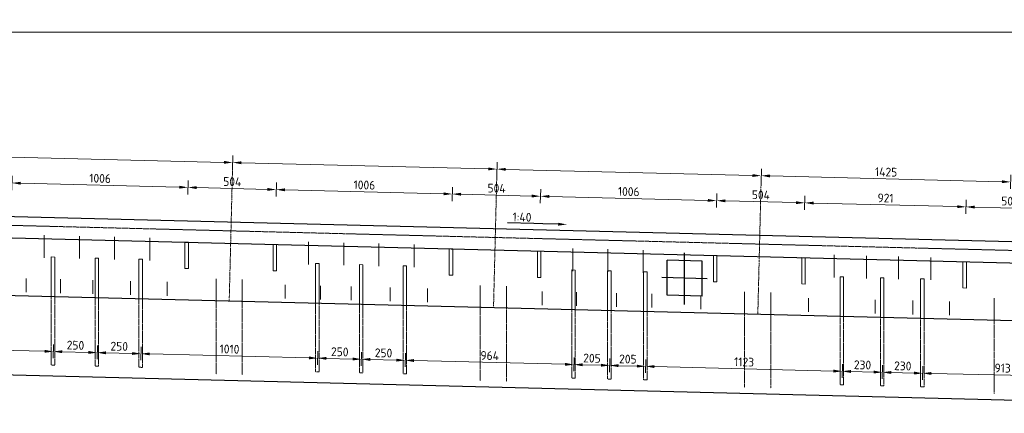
# Model space of a CAD drawing. Header units: millimetres. Extents: x -8028558 to 327273, y -63352 to 83293.
# Tile 25 of 195: x -18489 to -12865, y 2170 to 4415. Entities that reach past the tile are written whole.
import ezdxf
from ezdxf import colors
from ezdxf.entities.mleader import LeaderData, LeaderLine
from ezdxf.math import Vec2, Vec3

# ---------------------------------------------------------------- set-up
doc = ezdxf.new("R2010")
doc.units = ezdxf.units.MM
for name, pattern in [('NLCS-HIDDEN', [4, 2, -2]), ('XX-HART', [13, 4, -2, 1, -2, 4]), ('ZZ-HIDDEN-SO', [4, 2, -2])]:
    doc.linetypes.add(name, pattern=pattern)
for name, color, linetype, lineweight in [('B-CO-BC-BETONVORM-GD', 90, 'Continuous', 25), ('B-CO-BC-BETONVORM-GN', 10, 'ZZ-HIDDEN-SO', 13), ('B-CO-BC-BETONVORM-M', 7, 'Continuous', 18), ('B-CO-BC-STORTNAAD-GD', 10, 'BC-STORTNAAD', 25), ('B-CO-BC-VOORSPANNING-GD', 200, 'Continuous', 25), ('B-CO-BC-WAPENING_HOOFDWAPENING-G', 170, 'Continuous', 18), ('B-CO-BC-WAPENING_HOOFDWAPENING-GN', 140, 'NLCS-HIDDEN', 13), ('X-XX-AL-HARTLIJN-G', 7, 'XX-HART', 18), ('X-XX-AL-M', 7, 'Continuous', 18), ('X-XX-AL-VERWIJZING-T25', 7, 'Continuous', 25)]:
    doc.layers.add(name, color=color, linetype=linetype, lineweight=lineweight)
doc.styles.add('NLCS-ISO-MM20-T25', font='NLCS-ISO.ttf', dxfattribs={"height": 50})
doc.linetypes.add('BC-STORTNAAD', pattern='A,15,-1,[175,NLCS.SHX,S=1,R=0,X=0,Y=0],-1', length=17)
doc.dimstyles.new('NLCS-MM20-T25-PIJL_L0_H0', dxfattribs={"dimscale": 20, "dimtxt": 2.5, "dimasz": 2.5, "dimexe": 2, "dimexo": 2, "dimgap": 0.7, "dimtad": 1, "dimdec": 0, "dimzin": 0, "dimdsep": 46, "dimtxsty": 'NLCS-ISO-MM20-T25', "dimcen": 0, "dimdle": 2, "dimclrd": 256, "dimclre": 256, "dimclrt": 256, "dimadec": 0, "dimazin": 0, "dimtfac": 1, "dimtdec": 3, "dimtofl": 0, "dimtmove": 0, "dimatfit": 3, "dimfxl": 2, "dimfxlon": 1, "dimtfillclr": 256, "dimtolj": 1, "dimtzin": 0, "dimlwd": -1, "dimlwe": -1, "dimarcsym": 0})
doc.dimstyles.new('NLCS-MM20-T25-PIJL_L0_H4', dxfattribs={"dimscale": 20, "dimtxt": 2.5, "dimasz": 2.5, "dimexe": 2, "dimexo": 2, "dimgap": 0.7, "dimtad": 1, "dimdec": 0, "dimzin": 0, "dimdsep": 46, "dimtxsty": 'NLCS-ISO-MM20-T25', "dimcen": 0, "dimdle": 2, "dimclrd": 256, "dimclre": 256, "dimclrt": 256, "dimadec": 4, "dimazin": 0, "dimtfac": 1, "dimtdec": 3, "dimtofl": 0, "dimtmove": 0, "dimatfit": 3, "dimfxl": 2, "dimfxlon": 1, "dimtfillclr": 256, "dimtolj": 1, "dimtzin": 0, "dimlwd": -1, "dimlwe": -1, "dimarcsym": 0})

# ---------------------------------------------------------------- blocks, each defined once
blk = doc.blocks.new('*D342')
at = {"layer": 'X-XX-AL-M', "transparency": 16777216}
for p, q in [((-29891.7, 4302.8), (-29891.7, 4382.8)), ((-29841.7, 4342.8), (-10972.1, 4342.8)), ((-10922.1, 4302.8), (-10922.1, 4382.8))]:
    blk.add_line(p, q, dxfattribs=at)
for points in [[(-29841.7, 4351.1), (-29841.7, 4334.4), (-29891.7, 4342.8)], [(-10972.1, 4351.1), (-10972.1, 4334.4), (-10922.1, 4342.8)]]:
    blk.add_solid(points, dxfattribs=at)
at = {"layer": 'X-XX-AL-M', "transparency": 16777216, "insert": (-20406.9, 4381.8), "char_height": 50, "attachment_point": 5, "style": 'NLCS-ISO-MM20-T25'}
blk.add_mtext('\\A1;18970', dxfattribs=at)
blk = doc.blocks.new('*D349')
at = {"layer": 'X-XX-AL-M', "transparency": 16777216}
for p, q in [((-14254.7, 3484.9), (-14252.7, 3564.9)), ((-12879.1, 3490.7), (-14203.7, 3523.6)), ((-12830.1, 3449.4), (-12828.1, 3529.4))]:
    blk.add_line(p, q, dxfattribs=at)
for points in [[(-14203.5, 3532), (-14203.9, 3515.3), (-14253.7, 3524.9)], [(-12878.9, 3499), (-12879.3, 3482.3), (-12829.1, 3489.4)]]:
    blk.add_solid(points, dxfattribs=at)
at = {"layer": 'X-XX-AL-M', "transparency": 16777216, "insert": (-13540.4, 3546.1), "char_height": 50, "attachment_point": 5, "rotation": 358.5748, "style": 'NLCS-ISO-MM20-T25'}
blk.add_mtext('\\A1;1425', dxfattribs=at)
blk = doc.blocks.new('*D350')
at = {"layer": 'X-XX-AL-M', "transparency": 16777216}
for p, q in [((-15764.2, 3522.4), (-15762.2, 3602.4)), ((-14303.7, 3526.1), (-15713.2, 3561.2)), ((-14254.7, 3484.9), (-14252.7, 3564.9))]:
    blk.add_line(p, q, dxfattribs=at)
for points in [[(-15713, 3569.5), (-15713.4, 3552.9), (-15763.2, 3562.4)], [(-14303.4, 3534.4), (-14303.9, 3517.8), (-14253.7, 3524.9)]]:
    blk.add_solid(points, dxfattribs=at)
blk = doc.blocks.new('*D351')
at = {"layer": 'X-XX-AL-M', "transparency": 16777216}
for p, q in [((-17273.7, 3560), (-17271.7, 3640)), ((-15764.2, 3522.4), (-15762.2, 3602.4)), ((-15813.2, 3563.7), (-17222.8, 3598.7))]:
    blk.add_line(p, q, dxfattribs=at)
for points in [[(-17222.5, 3607.1), (-17223, 3590.4), (-17272.7, 3600)], [(-15813, 3572), (-15813.4, 3555.3), (-15763.2, 3562.4)]]:
    blk.add_solid(points, dxfattribs=at)
blk = doc.blocks.new('*D352')
at = {"layer": 'X-XX-AL-M', "transparency": 16777216}
for p, q in [((-18783.3, 3597.6), (-18781.3, 3677.5)), ((-17322.7, 3601.2), (-18732.3, 3636.3)), ((-17273.7, 3560), (-17271.7, 3640))]:
    blk.add_line(p, q, dxfattribs=at)
for points in [[(-18732.1, 3644.6), (-18732.5, 3628), (-18782.3, 3637.5)], [(-17322.5, 3609.6), (-17322.9, 3592.9), (-17272.7, 3600)]]:
    blk.add_solid(points, dxfattribs=at)
blk = doc.blocks.new('*D307')
at = {"layer": 'X-XX-AL-M', "transparency": 16777216}
for p, q in [((-13085.2, 3307.1), (-13083.2, 3387.1)), ((-12581.4, 3294.5), (-12579.4, 3374.5)), ((-12630.4, 3335.8), (-13034.2, 3345.9))]:
    blk.add_line(p, q, dxfattribs=at)
for points in [[(-13034, 3354.2), (-13034.4, 3337.5), (-13084.2, 3347.1)], [(-12630.1, 3344.1), (-12630.6, 3327.4), (-12580.4, 3334.5)]]:
    blk.add_solid(points, dxfattribs=at)
at = {"layer": 'X-XX-AL-M', "transparency": 16777216, "insert": (-12831.3, 3379.8), "char_height": 50, "attachment_point": 5, "rotation": 358.5679, "style": 'NLCS-ISO-MM20-T25'}
blk.add_mtext('\\A1;504', dxfattribs=at)
blk = doc.blocks.new('*D311')
at = {"layer": 'X-XX-AL-M', "transparency": 16777216}
for p, q in [((-14005.9, 3330.2), (-14003.9, 3410.1)), ((-13085.2, 3307.1), (-13083.2, 3387.1)), ((-13134.2, 3348.4), (-13954.9, 3368.9))]:
    blk.add_line(p, q, dxfattribs=at)
for points in [[(-13954.7, 3377.2), (-13955.2, 3360.6), (-14004.9, 3370.1)], [(-13134, 3356.7), (-13134.4, 3340), (-13084.2, 3347.1)]]:
    blk.add_solid(points, dxfattribs=at)
at = {"layer": 'X-XX-AL-M', "transparency": 16777216, "insert": (-13543.6, 3397.6), "char_height": 50, "attachment_point": 5, "rotation": 358.5679, "style": 'NLCS-ISO-MM20-T25'}
blk.add_mtext('\\A1;921', dxfattribs=at)
blk = doc.blocks.new('*D312')
at = {"layer": 'X-XX-AL-M', "transparency": 16777216}
for p, q in [((-14509.8, 3342.8), (-14507.8, 3422.7)), ((-14054.9, 3371.4), (-14458.8, 3381.5)), ((-14005.9, 3330.2), (-14003.9, 3410.1))]:
    blk.add_line(p, q, dxfattribs=at)
for points in [[(-14458.6, 3389.8), (-14459, 3373.2), (-14508.8, 3382.7)], [(-14054.7, 3379.7), (-14055.1, 3363.1), (-14004.9, 3370.1)]]:
    blk.add_solid(points, dxfattribs=at)
at = {"layer": 'X-XX-AL-M', "transparency": 16777216, "insert": (-14255.9, 3415.4), "char_height": 50, "attachment_point": 5, "rotation": 358.5679, "style": 'NLCS-ISO-MM20-T25'}
blk.add_mtext('\\A1;504', dxfattribs=at)
blk = doc.blocks.new('*D313')
at = {"layer": 'X-XX-AL-M', "transparency": 16777216}
for p, q in [((-15515.5, 3367.9), (-15513.5, 3447.9)), ((-14558.8, 3384), (-15464.5, 3406.6)), ((-14509.8, 3342.8), (-14507.8, 3422.7))]:
    blk.add_line(p, q, dxfattribs=at)
for points in [[(-15464.3, 3415), (-15464.7, 3398.3), (-15514.5, 3407.9)], [(-14558.5, 3392.3), (-14559, 3375.7), (-14508.8, 3382.7)]]:
    blk.add_solid(points, dxfattribs=at)
at = {"layer": 'X-XX-AL-M', "transparency": 16777216, "insert": (-15010.6, 3434.3), "char_height": 50, "attachment_point": 5, "rotation": 358.5679, "style": 'NLCS-ISO-MM20-T25'}
blk.add_mtext('\\A1;1006', dxfattribs=at)
blk = doc.blocks.new('*D314')
at = {"layer": 'X-XX-AL-M', "transparency": 16777216}
for p, q in [((-16019.3, 3380.5), (-16017.3, 3460.5)), ((-15515.5, 3367.9), (-15513.5, 3447.9)), ((-15564.4, 3409.1), (-15968.3, 3419.2))]:
    blk.add_line(p, q, dxfattribs=at)
for points in [[(-15968.1, 3427.6), (-15968.5, 3410.9), (-16018.3, 3420.5)], [(-15564.2, 3417.5), (-15564.6, 3400.8), (-15514.5, 3407.9)]]:
    blk.add_solid(points, dxfattribs=at)
at = {"layer": 'X-XX-AL-M', "transparency": 16777216, "insert": (-15765.4, 3453.2), "char_height": 50, "attachment_point": 5, "rotation": 358.5679, "style": 'NLCS-ISO-MM20-T25'}
blk.add_mtext('\\A1;504', dxfattribs=at)
blk = doc.blocks.new('*D315')
at = {"layer": 'X-XX-AL-M', "transparency": 16777216}
for p, q in [((-17025, 3405.6), (-17023, 3485.6)), ((-16068.3, 3421.7), (-16974, 3444.4)), ((-16019.3, 3380.5), (-16017.3, 3460.5))]:
    blk.add_line(p, q, dxfattribs=at)
for points in [[(-16973.8, 3452.7), (-16974.2, 3436), (-17024, 3445.6)], [(-16068.1, 3430.1), (-16068.5, 3413.4), (-16018.3, 3420.5)]]:
    blk.add_solid(points, dxfattribs=at)
at = {"layer": 'X-XX-AL-M', "transparency": 16777216, "insert": (-16520.2, 3472), "char_height": 50, "attachment_point": 5, "rotation": 358.5679, "style": 'NLCS-ISO-MM20-T25'}
blk.add_mtext('\\A1;1006', dxfattribs=at)
blk = doc.blocks.new('*D316')
at = {"layer": 'X-XX-AL-M', "transparency": 16777216}
for p, q in [((-17528.8, 3418.2), (-17526.8, 3498.2)), ((-17074, 3446.9), (-17477.8, 3457)), ((-17025, 3405.6), (-17023, 3485.6))]:
    blk.add_line(p, q, dxfattribs=at)
for points in [[(-17477.6, 3465.3), (-17478.1, 3448.6), (-17527.8, 3458.2)], [(-17073.8, 3455.2), (-17074.2, 3438.5), (-17024, 3445.6)]]:
    blk.add_solid(points, dxfattribs=at)
at = {"layer": 'X-XX-AL-M', "transparency": 16777216, "insert": (-17274.9, 3490.9), "char_height": 50, "attachment_point": 5, "rotation": 358.5679, "style": 'NLCS-ISO-MM20-T25'}
blk.add_mtext('\\A1;504', dxfattribs=at)
blk = doc.blocks.new('*D317')
at = {"layer": 'X-XX-AL-M', "transparency": 16777216}
for p, q in [((-18534.5, 3443.4), (-18532.5, 3523.3)), ((-17528.8, 3418.2), (-17526.8, 3498.2)), ((-17577.8, 3459.5), (-18483.5, 3482.1))]:
    blk.add_line(p, q, dxfattribs=at)
for points in [[(-18483.3, 3490.4), (-18483.7, 3473.8), (-18533.5, 3483.4)], [(-17577.6, 3467.8), (-17578, 3451.1), (-17527.8, 3458.2)]]:
    blk.add_solid(points, dxfattribs=at)
at = {"layer": 'X-XX-AL-M', "transparency": 16777216, "insert": (-18029.7, 3509.8), "char_height": 50, "attachment_point": 5, "rotation": 358.5679, "style": 'NLCS-ISO-MM20-T25'}
blk.add_mtext('\\A1;1006', dxfattribs=at)
blk = doc.blocks.new('*D332')
at = {"layer": 'B-CO-BC-BETONVORM-M', "transparency": 16777216}
for p, q in [((-13332.7, 2360.5), (-13331.1, 2438.1)), ((-12420.4, 2339.2), (-12418.7, 2419.2)), ((-12469.5, 2380.3), (-13281.9, 2397.1))]:
    blk.add_line(p, q, dxfattribs=at)
for points in [[(-13281.7, 2405.4), (-13282.1, 2388.8), (-13331.9, 2398.1)], [(-12469.4, 2388.6), (-12469.7, 2371.9), (-12419.6, 2379.2)]]:
    blk.add_solid(points, dxfattribs=at)
at = {"layer": 'B-CO-BC-BETONVORM-M', "transparency": 16777216, "insert": (-12874.9, 2427.7), "char_height": 50, "attachment_point": 5, "rotation": 358.814, "style": 'NLCS-ISO-MM20-T25'}
blk.add_mtext('\\A1;913', dxfattribs=at)
blk = doc.blocks.new('*D294')
at = {"layer": 'X-XX-AL-M', "transparency": 16777216}
for p, q in [((-19262.1, 2508.8), (-19260.2, 2586.3)), ((-19211.2, 2545.1), (-18346.5, 2523.5)), ((-18297.4, 2484.7), (-18295.5, 2562.2))]:
    blk.add_line(p, q, dxfattribs=at)
for points in [[(-19211, 2553.4), (-19211.4, 2536.8), (-19261.2, 2546.4)], [(-18346.2, 2531.8), (-18346.7, 2515.2), (-18296.5, 2522.2)]]:
    blk.add_solid(points, dxfattribs=at)
at = {"layer": 'X-XX-AL-M', "transparency": 16777216, "insert": (-18777.8, 2573.3), "char_height": 50, "attachment_point": 5, "rotation": 358.5679, "style": 'NLCS-ISO-MM20-T25'}
blk.add_mtext('\\A1;965', dxfattribs=at)
blk = doc.blocks.new('*D295')
at = {"layer": 'X-XX-AL-M', "transparency": 16777216}
for p, q in [((-18297.4, 2484.7), (-18295.5, 2562.2)), ((-18047.5, 2478.4), (-18045.5, 2556)), ((-18246.5, 2521), (-18096.5, 2517.2))]:
    blk.add_line(p, q, dxfattribs=at)
for points in [[(-18246.3, 2529.3), (-18246.7, 2512.7), (-18296.5, 2522.2)], [(-18096.3, 2525.6), (-18096.7, 2508.9), (-18046.5, 2516)]]:
    blk.add_solid(points, dxfattribs=at)
at = {"layer": 'X-XX-AL-M', "transparency": 16777216, "insert": (-18170.5, 2558.1), "char_height": 50, "attachment_point": 5, "rotation": 358.5679, "style": 'NLCS-ISO-MM20-T25'}
blk.add_mtext('\\A1;250', dxfattribs=at)
blk = doc.blocks.new('*D296')
at = {"layer": 'X-XX-AL-M', "transparency": 16777216}
for p, q in [((-18047.5, 2478.4), (-18045.5, 2556)), ((-17797.6, 2472.2), (-17795.6, 2549.7)), ((-17996.6, 2514.7), (-17846.6, 2511))]:
    blk.add_line(p, q, dxfattribs=at)
for points in [[(-17996.4, 2523.1), (-17996.8, 2506.4), (-18046.5, 2516)], [(-17846.4, 2519.3), (-17846.8, 2502.7), (-17796.6, 2509.7)]]:
    blk.add_solid(points, dxfattribs=at)
at = {"layer": 'X-XX-AL-M', "transparency": 16777216, "insert": (-17920.6, 2551.9), "char_height": 50, "attachment_point": 5, "rotation": 358.5679, "style": 'NLCS-ISO-MM20-T25'}
blk.add_mtext('\\A1;250', dxfattribs=at)
blk = doc.blocks.new('*D297')
at = {"layer": 'X-XX-AL-M', "transparency": 16777216}
for p, q in [((-17797.6, 2472.2), (-17795.6, 2549.7)), ((-17746.6, 2508.5), (-16836.9, 2485.8)), ((-16787.9, 2446.9), (-16785.9, 2524.5))]:
    blk.add_line(p, q, dxfattribs=at)
for points in [[(-17746.4, 2516.8), (-17746.9, 2500.2), (-17796.6, 2509.7)], [(-16836.7, 2494.1), (-16837.1, 2477.4), (-16786.9, 2484.5)]]:
    blk.add_solid(points, dxfattribs=at)
at = {"layer": 'X-XX-AL-M', "transparency": 16777216, "insert": (-17290.8, 2536.1), "char_height": 50, "attachment_point": 5, "rotation": 358.5679, "style": 'NLCS-ISO-MM20-T25'}
blk.add_mtext('\\A1;1010', dxfattribs=at)
blk = doc.blocks.new('*D298')
at = {"layer": 'X-XX-AL-M', "transparency": 16777216}
for p, q in [((-16787.9, 2446.9), (-16785.9, 2524.5)), ((-16737, 2483.3), (-16587, 2479.5)), ((-16538, 2440.7), (-16536, 2518.2))]:
    blk.add_line(p, q, dxfattribs=at)
for points in [[(-16736.7, 2491.6), (-16737.2, 2474.9), (-16786.9, 2484.5)], [(-16586.8, 2487.8), (-16587.2, 2471.2), (-16537, 2478.3)]]:
    blk.add_solid(points, dxfattribs=at)
at = {"layer": 'X-XX-AL-M', "transparency": 16777216, "insert": (-16661, 2520.4), "char_height": 50, "attachment_point": 5, "rotation": 358.5679, "style": 'NLCS-ISO-MM20-T25'}
blk.add_mtext('\\A1;250', dxfattribs=at)
blk = doc.blocks.new('*D299')
at = {"layer": 'X-XX-AL-M', "transparency": 16777216}
for p, q in [((-16538, 2440.7), (-16536, 2518.2)), ((-16487, 2477), (-16337.1, 2473.3)), ((-16288, 2434.4), (-16286.1, 2512))]:
    blk.add_line(p, q, dxfattribs=at)
for points in [[(-16486.8, 2485.3), (-16487.2, 2468.7), (-16537, 2478.3)], [(-16336.9, 2481.6), (-16337.3, 2464.9), (-16287.1, 2472)]]:
    blk.add_solid(points, dxfattribs=at)
at = {"layer": 'X-XX-AL-M', "transparency": 16777216, "insert": (-16411.1, 2514.1), "char_height": 50, "attachment_point": 5, "rotation": 358.5679, "style": 'NLCS-ISO-MM20-T25'}
blk.add_mtext('\\A1;250', dxfattribs=at)
blk = doc.blocks.new('*D300')
at = {"layer": 'X-XX-AL-M', "transparency": 16777216}
for p, q in [((-16288, 2434.4), (-16286.1, 2512)), ((-15324.8, 2410.3), (-15322.9, 2487.9)), ((-16237.1, 2470.8), (-15373.9, 2449.2))]:
    blk.add_line(p, q, dxfattribs=at)
for points in [[(-16236.9, 2479.1), (-16237.3, 2462.4), (-16287.1, 2472)], [(-15373.7, 2457.5), (-15374.1, 2440.8), (-15323.9, 2447.9)]]:
    blk.add_solid(points, dxfattribs=at)
at = {"layer": 'X-XX-AL-M', "transparency": 16777216, "insert": (-15804.5, 2499), "char_height": 50, "attachment_point": 5, "rotation": 358.5679, "style": 'NLCS-ISO-MM20-T25'}
blk.add_mtext('\\A1;964', dxfattribs=at)
blk = doc.blocks.new('*D301')
at = {"layer": 'X-XX-AL-M', "transparency": 16777216}
for p, q in [((-15324.8, 2410.3), (-15322.9, 2487.9)), ((-15119.9, 2405.2), (-15118, 2482.8)), ((-15273.9, 2446.7), (-15168.9, 2444))]:
    blk.add_line(p, q, dxfattribs=at)
for points in [[(-15273.7, 2455), (-15274.1, 2438.3), (-15323.9, 2447.9)], [(-15168.7, 2452.4), (-15169.2, 2435.7), (-15119, 2442.8)]]:
    blk.add_solid(points, dxfattribs=at)
at = {"layer": 'X-XX-AL-M', "transparency": 16777216, "insert": (-15220.5, 2484.3), "char_height": 50, "attachment_point": 5, "rotation": 358.5679, "style": 'NLCS-ISO-MM20-T25'}
blk.add_mtext('\\A1;205', dxfattribs=at)
blk = doc.blocks.new('*D302')
at = {"layer": 'X-XX-AL-M', "transparency": 16777216}
for p, q in [((-15119.9, 2405.2), (-15118, 2482.8)), ((-14915, 2400.1), (-14913, 2477.6)), ((-15069, 2441.5), (-14964, 2438.9))]:
    blk.add_line(p, q, dxfattribs=at)
for points in [[(-15068.8, 2449.9), (-15069.2, 2433.2), (-15119, 2442.8)], [(-14963.8, 2447.2), (-14964.2, 2430.6), (-14914, 2437.7)]]:
    blk.add_solid(points, dxfattribs=at)
at = {"layer": 'X-XX-AL-M', "transparency": 16777216, "insert": (-15015.5, 2479.2), "char_height": 50, "attachment_point": 5, "rotation": 358.5679, "style": 'NLCS-ISO-MM20-T25'}
blk.add_mtext('\\A1;205', dxfattribs=at)
blk = doc.blocks.new('*D303')
at = {"layer": 'X-XX-AL-M', "transparency": 16777216}
for p, q in [((-14915, 2400.1), (-14913, 2477.6)), ((-14864, 2436.4), (-13841.4, 2410.8)), ((-13792.3, 2372), (-13790.4, 2449.6))]:
    blk.add_line(p, q, dxfattribs=at)
for points in [[(-14863.8, 2444.7), (-14864.3, 2428.1), (-14914, 2437.7)], [(-13841.2, 2419.2), (-13841.6, 2402.5), (-13791.4, 2409.6)]]:
    blk.add_solid(points, dxfattribs=at)
at = {"layer": 'X-XX-AL-M', "transparency": 16777216, "insert": (-14351.7, 2462.6), "char_height": 50, "attachment_point": 5, "rotation": 358.5679, "style": 'NLCS-ISO-MM20-T25'}
blk.add_mtext('\\A1;1123', dxfattribs=at)
blk = doc.blocks.new('*D304')
at = {"layer": 'X-XX-AL-M', "transparency": 16777216}
for p, q in [((-13792.3, 2372), (-13790.4, 2449.6)), ((-13562.4, 2366.3), (-13560.5, 2443.8)), ((-13741.4, 2408.3), (-13611.4, 2405.1))]:
    blk.add_line(p, q, dxfattribs=at)
for points in [[(-13741.2, 2416.7), (-13741.6, 2400), (-13791.4, 2409.6)], [(-13611.2, 2413.4), (-13611.6, 2396.8), (-13561.5, 2403.8)]]:
    blk.add_solid(points, dxfattribs=at)
at = {"layer": 'X-XX-AL-M', "transparency": 16777216, "insert": (-13675.4, 2445.7), "char_height": 50, "attachment_point": 5, "rotation": 358.5679, "style": 'NLCS-ISO-MM20-T25'}
blk.add_mtext('\\A1;230', dxfattribs=at)
blk = doc.blocks.new('*D305')
at = {"layer": 'X-XX-AL-M', "transparency": 16777216}
for p, q in [((-13562.4, 2366.3), (-13560.5, 2443.9)), ((-13332.5, 2360.5), (-13330.5, 2438.1)), ((-13511.5, 2402.6), (-13381.5, 2399.4))]:
    blk.add_line(p, q, dxfattribs=at)
for points in [[(-13511.3, 2410.9), (-13511.7, 2394.3), (-13561.4, 2403.9)], [(-13381.3, 2407.7), (-13381.7, 2391), (-13331.5, 2398.1)]]:
    blk.add_solid(points, dxfattribs=at)
at = {"layer": 'X-XX-AL-M', "transparency": 16777216, "insert": (-13445.5, 2440), "char_height": 50, "attachment_point": 5, "rotation": 358.5679, "style": 'NLCS-ISO-MM20-T25'}
blk.add_mtext('\\A1;230', dxfattribs=at)

msp = doc.modelspace()

# ---------------------------------------------------------------- linework, layer by layer
at = {"layer": 'B-CO-BC-BETONVORM-GD', "flags": 128}
for points in [[(-30756.7, 3684), (-30756.7, 2697.2), (-9846.7, 2170), (-9846.7, 3024.5)], [(-11053.9, 3078.3), (-11076.5, 3104), (-29908.7, 3574.8)], [(-29932.6, 3455.3), (-11162.6, 2986.1)]]:
    msp.add_lwpolyline(points, dxfattribs=at)
at = {"layer": 'B-CO-BC-BETONVORM-GN', "flags": 128}
msp.add_lwpolyline([(-30756.7, 3547.2), (-9696.7, 3020.7)], dxfattribs=at)
at = {"layer": 'B-CO-BC-STORTNAAD-GD', "flags": 128}
msp.add_lwpolyline([(-30756.7, 3147.2), (-9846.7, 2624.5)], dxfattribs=at)
at = {"layer": 'B-CO-BC-VOORSPANNING-GD', "flags": 128}
for points in [[(-14591.8, 3037.9), (-14791.8, 3042.9)], [(-14791.8, 2842.9), (-14791.8, 3042.9)], [(-14691.8, 2790.2), (-14691.8, 3085.2)], [(-14591.8, 2837.9), (-14591.8, 3037.9)], [(-14562.2, 2937.1), (-14821.8, 2943.6)], [(-14591.8, 2837.9), (-14791.8, 2842.9)]]:
    msp.add_lwpolyline(points, dxfattribs=at)
at = {"layer": 'B-CO-BC-WAPENING_HOOFDWAPENING-G', "flags": 128}
for points in [[(-18349.2, 3185.8), (-18349.2, 3056.9)], [(-18148.1, 3180.7), (-18148.1, 3051.9)], [(-17946.9, 3175.7), (-17946.9, 3046.9)], [(-17745.8, 3170.7), (-17745.8, 3041.8)], [(-16839.7, 3148), (-16839.7, 3019.2)], [(-16638.5, 3143), (-16638.5, 3014.1)], [(-16437.4, 3138), (-16437.4, 3009.1)], [(-16236.3, 3132.9), (-16236.3, 3004.1)], [(-15330.1, 3110.3), (-15330.1, 2981.4)], [(-15129, 3105.3), (-15129, 2976.4)], [(-14927.9, 3100.2), (-14927.9, 2971.4)], [(-18308.4, 3061.8), (-18308.4, 2836)], [(-18288.4, 3061.2), (-18308.4, 3061.7)], [(-18288.4, 3061.3), (-18288.4, 2835.5)], [(-18038.5, 3055), (-18058.5, 3055.5)], [(-18058.5, 3055.5), (-18058.5, 2829.8)], [(-18038.5, 3055), (-18038.5, 2829.3)], [(-17808.6, 3049.3), (-17808.6, 2823.5)], [(-17788.6, 3048.7), (-17808.6, 3049.2)], [(-17788.6, 3048.8), (-17788.6, 2823)], [(-13837.6, 3073), (-13837.6, 2944.1)], [(-13653.5, 3068.4), (-13653.5, 2939.5)], [(-13469.3, 3063.8), (-13469.3, 2934.9)], [(-13285.2, 3059.2), (-13285.2, 2930.3)], [(-16778.9, 3023.5), (-16798.9, 3024)], [(-16798.9, 3024), (-16798.9, 2798.3)], [(-16778.9, 3023.5), (-16778.9, 2797.8)], [(-16549, 3017.8), (-16549, 2792)], [(-16529, 3017.2), (-16549, 3017.7)], [(-16529, 3017.3), (-16529, 2791.5)], [(-16279, 3011), (-16299, 3011.5)], [(-16299, 3011.5), (-16299, 2785.8)], [(-16279, 3011), (-16279, 2785.3)], [(-15315.8, 2986.9), (-15335.8, 2987.4)], [(-15335.8, 2987.4), (-15335.8, 2761.7)], [(-15315.8, 2986.9), (-15315.8, 2761.2)], [(-15110.9, 2981.8), (-15130.9, 2982.3)], [(-15130.9, 2982.3), (-15130.9, 2756.5)], [(-15110.9, 2981.8), (-15110.9, 2756)], [(-18452.3, 2938.9), (-18452.3, 2860.8)], [(-18256.4, 2934), (-18256.4, 2855.9)], [(-18072.2, 2929.4), (-18072.2, 2851.3)], [(-17367.7, 2812.5), (-17367.7, 2937.3)], [(-17217.7, 2808.7), (-17217.7, 2933.5)], [(-14926, 2977.2), (-14926, 2751.4)], [(-14906, 2976.6), (-14926, 2977.1)], [(-14906, 2976.7), (-14906, 2750.9)], [(-13783.3, 2948.6), (-13803.3, 2949.1)], [(-13803.3, 2949.1), (-13803.3, 2723.3)], [(-13783.3, 2948.6), (-13783.3, 2722.8)], [(-13573.4, 2943.4), (-13573.4, 2717.6)], [(-13553.4, 2942.8), (-13573.4, 2943.3)], [(-13553.4, 2942.9), (-13553.4, 2717.1)], [(-13323.5, 2937.1), (-13343.5, 2937.6)], [(-13343.5, 2937.6), (-13343.5, 2711.9)], [(-13323.5, 2937.1), (-13323.5, 2711.4)], [(-17856.5, 2924), (-17856.5, 2845.9)], [(-17646.6, 2918.8), (-17646.6, 2840.6)], [(-16972.9, 2901.9), (-16972.9, 2823.8)], [(-16770.7, 2896.9), (-16770.7, 2818.7)], [(-16596.8, 2892.5), (-16596.8, 2814.4)], [(-16372.7, 2886.9), (-16372.7, 2808.8)], [(-16159.5, 2881), (-16159.5, 2802.8)], [(-15858.2, 2774.7), (-15858.2, 2899.5)], [(-15708.2, 2771), (-15708.2, 2895.8)], [(-15505.9, 2865.3), (-15505.9, 2787.1)], [(-15309.2, 2860.4), (-15309.2, 2782.3)], [(-15081.3, 2855.6), (-15081.3, 2777.4)], [(-14878.5, 2850.5), (-14878.5, 2772.4)], [(-14598.9, 2842.6), (-14598.9, 2764.4)], [(-14348.6, 2737), (-14348.6, 2861.8)], [(-14198.7, 2733.3), (-14198.7, 2858.1)], [(-13983.9, 2827.2), (-13983.9, 2749)], [(-13602.6, 2817.7), (-13602.6, 2739.5)], [(-13388.7, 2812.3), (-13388.7, 2734.2)], [(-12924.1, 2701.4), (-12924.1, 2826.2)], [(-13178.3, 2807.1), (-13178.3, 2728.9)]]:
    msp.add_lwpolyline(points, dxfattribs=at)
at = {"layer": 'B-CO-BC-WAPENING_HOOFDWAPENING-G'}
for points in [[(-17525.7, 3145.2), (-17525.7, 2995.2), (-17545.6, 2995.7), (-17545.6, 3145.7)], [(-17021.8, 3132.6), (-17021.8, 2982.6), (-17041.8, 2983.1), (-17041.8, 3133.1)], [(-16016.1, 3107.4), (-16016.1, 2957.4), (-16036.1, 2957.9), (-16036.1, 3107.9)], [(-15512.3, 3094.8), (-15512.3, 2944.8), (-15532.3, 2945.3), (-15532.3, 3095.3)], [(-14506.6, 3069.7), (-14506.6, 2919.7), (-14526.6, 2920.2), (-14526.6, 3070.2)], [(-14002.8, 3057.1), (-14002.8, 2907.1), (-14022.7, 2907.6), (-14022.7, 3057.6)], [(-13082, 3034.1), (-13082, 2884.1), (-13102, 2884.6), (-13102, 3034.6)]]:
    msp.add_lwpolyline(points, close=True, dxfattribs=at)
at = {"layer": 'B-CO-BC-WAPENING_HOOFDWAPENING-GN', "flags": 128}
for points in [[(-18308.4, 2836), (-18308.4, 2444.9)], [(-18288.4, 2835.5), (-18288.4, 2444.4)], [(-18058.5, 2829.8), (-18058.5, 2438.7)], [(-18038.5, 2829.3), (-18038.5, 2438.2)], [(-17808.6, 2823.5), (-17808.6, 2432.4)], [(-17788.6, 2823), (-17788.6, 2431.9)], [(-17367.7, 2812.5), (-17367.7, 2392.3)], [(-17217.7, 2808.7), (-17217.7, 2388.5)], [(-16798.9, 2798.3), (-16798.9, 2407.2)], [(-16778.9, 2797.8), (-16778.9, 2406.7)], [(-16549, 2792), (-16549, 2401)], [(-16529, 2791.5), (-16529, 2400.5)], [(-16299, 2785.8), (-16299, 2394.7)], [(-16279, 2785.3), (-16279, 2394.2)], [(-15858.2, 2774.7), (-15858.2, 2354.5)], [(-15708.2, 2771), (-15708.2, 2350.8)], [(-15335.8, 2761.7), (-15335.8, 2370.6)], [(-15315.8, 2761.2), (-15315.8, 2370.1)], [(-15130.9, 2756.5), (-15130.9, 2365.5)], [(-15110.9, 2756), (-15110.9, 2365)], [(-14926, 2751.4), (-14926, 2360.4)], [(-14906, 2750.9), (-14906, 2359.9)], [(-14348.6, 2737), (-14348.6, 2316.8)], [(-14198.7, 2733.3), (-14198.7, 2313.1)], [(-13803.3, 2723.3), (-13803.3, 2332.3)], [(-13783.3, 2722.8), (-13783.3, 2331.8)], [(-13573.4, 2717.6), (-13573.4, 2326.5)], [(-13553.4, 2717.1), (-13553.4, 2326)], [(-13343.5, 2711.9), (-13343.5, 2320.8)], [(-13323.5, 2711.4), (-13323.5, 2320.3)], [(-12924.1, 2701.4), (-12924.1, 2281.2)], [(-18288.4, 2444.4), (-18308.4, 2444.9)], [(-18038.5, 2438.2), (-18058.5, 2438.7)], [(-17788.6, 2431.9), (-17808.6, 2432.4)], [(-16778.9, 2406.7), (-16798.9, 2407.2)], [(-16529, 2400.5), (-16549, 2401)], [(-16279, 2394.2), (-16299, 2394.7)], [(-15315.8, 2370.1), (-15335.8, 2370.6)], [(-15110.9, 2365), (-15130.9, 2365.5)], [(-14906, 2359.9), (-14926, 2360.4)], [(-13783.3, 2331.8), (-13803.3, 2332.3)], [(-13553.4, 2326), (-13573.4, 2326.5)], [(-13323.5, 2320.3), (-13343.5, 2320.8)]]:
    msp.add_lwpolyline(points, dxfattribs=at)
at = {"layer": 'X-XX-AL-HARTLIJN-G', "flags": 128}
for points in [[(-17292.4, 2810.6), (-17272.7, 3600)], [(-15782.8, 2772.9), (-15763.2, 3562.4)], [(-14273.3, 2735.1), (-14253.7, 3524.9)]]:
    msp.add_lwpolyline(points, dxfattribs=at)

# ---------------------------------------------------------------- dimensions: what is measured, and where the dimension line sits
at = {"layer": 'B-CO-BC-BETONVORM-M'}
dim = msp.add_linear_dim(base=(-13331.9, 2398.1), p1=(-12421.2, 2297.7), p2=(-13333.5, 2320.5), angle=178.814, dimstyle='NLCS-MM20-T25-PIJL_L0_H0', dxfattribs=at)
dim.commit()
dim.dimension.update_dxf_attribs({"geometry": '*D332', "text_midpoint": (-12874.9, 2427.7)})
at = {"layer": 'X-XX-AL-M'}
dim = msp.add_linear_dim(base=(-10922.1, 4342.8), p1=(-29891.7, 3632.2), p2=(-10922.1, 3128.6), dimstyle='NLCS-MM20-T25-PIJL_L0_H4', dxfattribs=at)
dim.commit()
dim.dimension.update_dxf_attribs({"geometry": '*D342', "text_midpoint": (-20406.9, 4381.8)})
for base, p1, p2, picture, middle in [((-18782.3, 3637.5), (-17292.4, 2810.6), (-18801.9, 2848.3), '*D352', (-18027.5, 3618.8)), ((-17272.7, 3600), (-15782.8, 2772.9), (-17292.4, 2810.6), '*D351', (-16518, 3581.2)), ((-15763.2, 3562.4), (-14273.3, 2735.1), (-15782.8, 2772.9), '*D350', (-15008.4, 3543.7))]:
    dim = msp.add_linear_dim(base=base, p1=p1, p2=p2, angle=358.5748, text=' ', dimstyle='NLCS-MM20-T25-PIJL_L0_H4', dxfattribs=at)
    dim.commit()
    dim.dimension.update_dxf_attribs({"geometry": picture, "text_midpoint": middle})
for base, p1, p2, angle, picture, middle in [((-18533.5, 3483.4), (-17535.6, 3145.4), (-18541.3, 3170.6), 358.5679, '*D317', (-18029.7, 3509.8)), ((-14253.7, 3524.9), (-12848.8, 2699.5), (-14273.3, 2735.1), 358.5748, '*D349', (-13540.4, 3546.1)), ((-17527.8, 3458.2), (-17031.8, 3132.8), (-17535.6, 3145.4), 358.5679, '*D316', (-17274.9, 3490.9)), ((-17024, 3445.6), (-16026.1, 3107.7), (-17031.8, 3132.8), 358.5679, '*D315', (-16520.2, 3472)), ((-16018.3, 3420.5), (-15522.3, 3095.1), (-16026.1, 3107.7), 358.5679, '*D314', (-15765.4, 3453.2)), ((-15514.5, 3407.9), (-14516.6, 3069.9), (-15522.3, 3095.1), 358.5679, '*D313', (-15010.6, 3434.3)), ((-14508.8, 3382.7), (-14012.7, 3057.4), (-14516.6, 3069.9), 358.5679, '*D312', (-14255.9, 3415.4)), ((-14004.9, 3370.1), (-13092, 3034.3), (-14012.7, 3057.4), 358.5679, '*D311', (-13543.6, 3397.6)), ((-13084.2, 3347.1), (-12588.2, 3021.7), (-13092, 3034.3), 358.5679, '*D307', (-12831.3, 3379.8)), ((-18296.5, 2522.2), (-19263.1, 2468.8), (-18298.4, 2444.7), 178.5679, '*D294', (-18777.8, 2573.3)), ((-18046.5, 2516), (-18298.4, 2444.7), (-18048.5, 2438.4), 178.5679, '*D295', (-18170.5, 2558.1)), ((-17796.6, 2509.7), (-18048.5, 2438.4), (-17798.6, 2432.2), 178.5679, '*D296', (-17920.6, 2551.9)), ((-16786.9, 2484.5), (-17798.6, 2432.2), (-16788.9, 2406.9), 178.5679, '*D297', (-17290.8, 2536.1)), ((-16537, 2478.3), (-16788.9, 2406.9), (-16539, 2400.7), 178.5679, '*D298', (-16661, 2520.4)), ((-16287.1, 2472), (-16539, 2400.7), (-16289, 2394.5), 178.5679, '*D299', (-16411.1, 2514.1)), ((-15323.9, 2447.9), (-16289, 2394.5), (-15325.8, 2370.3), 178.5679, '*D300', (-15804.5, 2499)), ((-15119, 2442.8), (-15325.8, 2370.3), (-15120.9, 2365.2), 178.5679, '*D301', (-15220.5, 2484.3)), ((-14914, 2437.7), (-15120.9, 2365.2), (-14916, 2360.1), 178.5679, '*D302', (-15015.5, 2479.2)), ((-13791.4, 2409.6), (-14916, 2360.1), (-13793.3, 2332), 178.5679, '*D303', (-14351.7, 2462.6)), ((-13561.5, 2403.8), (-13793.3, 2332), (-13563.4, 2326.3), 178.5679, '*D304', (-13675.4, 2445.7)), ((-13331.5, 2398.1), (-13563.4, 2326.3), (-13333.5, 2320.5), 178.5679, '*D305', (-13445.5, 2440))]:
    dim = msp.add_linear_dim(base=base, p1=p1, p2=p2, angle=angle, dimstyle='NLCS-MM20-T25-PIJL_L0_H4', dxfattribs=at)
    dim.commit()
    dim.dimension.update_dxf_attribs({"geometry": picture, "text_midpoint": middle})

# ---------------------------------------------------------------- leaders
at = {"layer": 'X-XX-AL-VERWIJZING-T25'}
ml = msp.add_multileader_mtext('Standard', dxfattribs=at)
ml.set_content('1:40', color=256, style='NLCS-ISO-MM20-T25')
ml.set_leader_properties(color=256, linetype='ByLayer', lineweight=-1)
ml.build(insert=Vec2(0, 0))
ml.multileader.update_dxf_attribs({"text_left_attachment_type": 5, "text_right_attachment_type": 5, "dogleg_length": 50, "arrow_head_size": 50})
ctx = ml.context
ctx.base_point, ctx.char_height, ctx.arrow_head_size, ctx.landing_gap_size, ctx.plane_origin, ctx.plane_x_axis, ctx.plane_y_axis = Vec3(-15693, 3256), 50, 50, 18, Vec3(-15363.5, 3247), Vec3(0.999624, -0.027417), Vec3(0.027417, 0.999624)
ctx.left_attachment, ctx.right_attachment = 5, 5
notes = []
notes.append((ctx, [(0, (1, 1, 0), (-15502.1, 3250.8), (-0.999624, 0.027417), 50, [(0, [(-15363.5, 3247)], 0, [])])]))
ctx.mtext.insert, ctx.mtext.text_direction, ctx.mtext.rotation, ctx.mtext.flow_direction = Vec3(-15673.4, 3315.5), Vec3(0.999624, -0.027417), 6.255765, 5
for ctx, leaders in notes:
    for number, flags, end, landing, length, lines in leaders:
        leader = LeaderData()
        leader.index, (leader.has_last_leader_line, leader.has_dogleg_vector, leader.attachment_direction) = number, flags
        leader.last_leader_point, leader.dogleg_vector, leader.dogleg_length = Vec3(end), Vec3(landing), length
        for number, points, colour, breaks in lines:
            line = LeaderLine()
            line.index, line.vertices, line.color, line.breaks = number, Vec3.list(points), colors.encode_raw_color(colour), breaks
            leader.lines.append(line)
        ctx.leaders.append(leader)

doc.saveas('drawing.dxf')
